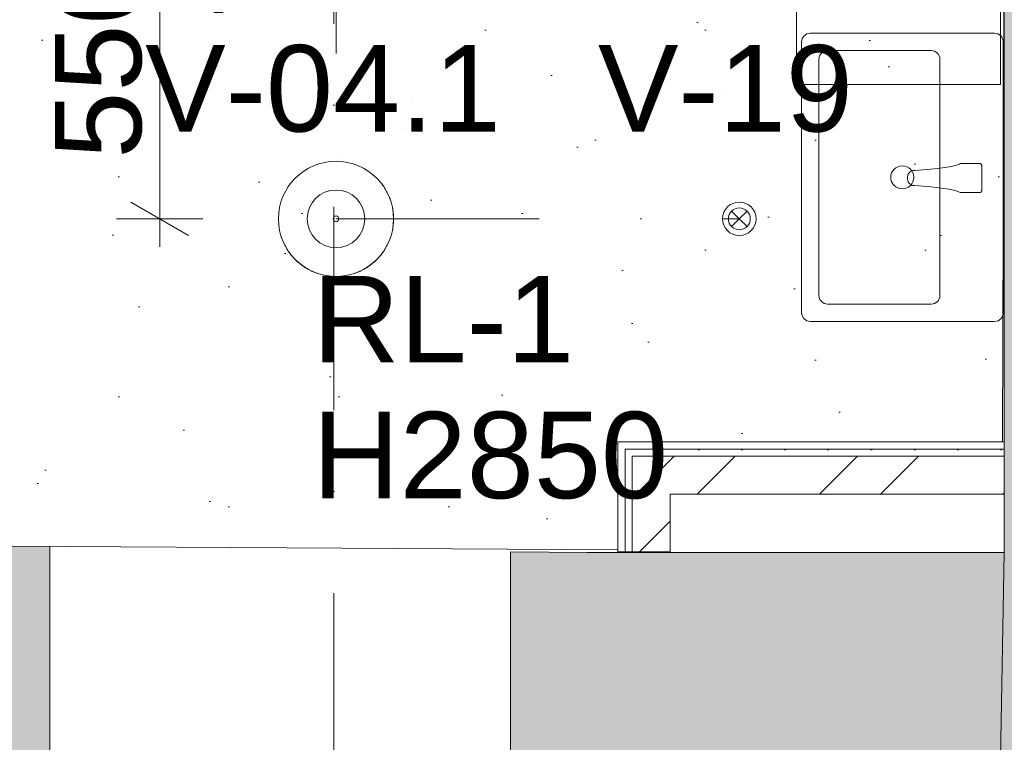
# Model space of a CAD drawing. Header units: millimetres. Extents: x -2532 to 181134, y -4151 to 53885.
# Tile 75 of 165: x 7146 to 8856, y 18393 to 19647. Entities that reach past the tile are written whole.
import ezdxf
from ezdxf.enums import TextEntityAlignment as Align

# ---------------------------------------------------------------- set-up
doc = ezdxf.new("R2010")
doc.units = ezdxf.units.MM
doc.header["$MEASUREMENT"] = 0
for name, pattern in [('Dashed', [564.444447, 282.222223, -282.222223]), ('Dot & Dashed', [670.277762, 352.777767, -176.388884, 0, -141.111112]), ('Wipeout_Contour', [1000, 0, -1000])]:
    doc.linetypes.add(name, pattern=pattern)
for name, color, linetype, lineweight in [('AR - Mööbel_Pen_No__4', 8, 'Continuous', 13), ('AR - Sanitaarseadmed_Pen_No__2', 8, 'Continuous', 13), ('AR - Sanitaarseadmed_Pen_No__75', 8, 'Continuous', 13), ('AR - Seinad SS.ol_Pen_No__221', 252, 'Continuous', 13), ('AR - Seinad VS_Pen_No__221', 252, 'Continuous', 13), ('AR - Teljed_Pen_No__4', 8, 'Continuous', 13), ('AR - Vahelaed_Pen_No__221', 252, 'Continuous', 13), ('ARCHICAD Zone Stamps_Pen_No__6', 7, 'Continuous', 5), ('New_AR - Seinad SS 2_Pen_No__207', 5, 'Continuous', 13), ('New_AR - Seinad SS.ol_Pen_No__207', 5, 'Continuous', 13), ('New_ARCHICAD Door Markers_Pen_No__7', 7, 'Continuous', 13), ('New_ARCHICAD Doors_Pen_No__207', 5, 'Continuous', 13), ('New_SA - ripplaed_Pen_No__207', 5, 'Continuous', 9), ('SA - ripplaed_Pen_No__211', 214, 'Continuous', 15), ('SA - tähistused - valgustus_Pen_No__105', 30, 'Continuous', 5), ('SA - valgustid_Pen_No__105', 30, 'Continuous', 5)]:
    doc.layers.add(name, color=color, linetype=linetype, lineweight=lineweight)
for name, color, linetype in [('AR - Sanitaarseadmed', 7, 'Continuous'), ('AR - Seinad SS.ol', 7, 'Continuous'), ('AR - Seinad VS', 7, 'Continuous'), ('AR - Teljed', 7, 'Continuous'), ('AR - Vahelaed', 7, 'Continuous'), ('New_AR - Seinad SS 2', 7, 'Continuous'), ('New_ARCHICAD Door Markers', 7, 'Continuous'), ('New_SA - ripplaed', 7, 'Continuous'), ('SA - ripplaed', 7, 'Continuous'), ('SA - tähistused - valgustus', 7, 'Continuous'), ('SA - valgustid', 7, 'Continuous'), ('Tsoonid - Neto', 7, 'Continuous')]:
    doc.layers.add(name, color=color, linetype=linetype)
doc.styles.add('GENERATED_STYLE_1', font='txt')
doc.styles.add('GENERATED_STYLE_2', font='txt')
doc.styles.add('GENERATED_STYLE_3', font='txt')
doc.dimstyles.new('GENERATED_STYLE__1', dxfattribs={"dimtxt": 150, "dimasz": 76, "dimexe": 0.18, "dimexo": 0.0625, "dimgap": 0.09, "dimtad": 1, "dimdec": 0, "dimzin": 0, "dimdsep": 46, "dimtxsty": 'GENERATED_STYLE_3', "dimblk": 'ARROWHEAD_2', "dimblk1": 'ARROWHEAD_2', "dimblk2": 'ARROWHEAD_2', "dimcen": 0.09, "dimse1": 1, "dimse2": 1, "dimclrd": 256, "dimclre": 256, "dimclrt": 256, "dimadec": 0, "dimazin": 0, "dimtfac": 1, "dimtdec": 4, "dimtmove": 0, "dimatfit": 3, "dimfxl": 0, "dimtolj": 1, "dimtzin": 0, "dimarcsym": 0})
doc.dimstyles.new('GENERATED_STYLE__2', dxfattribs={"dimtxt": 150, "dimasz": 76, "dimexe": 0.18, "dimexo": 0.0625, "dimgap": 0.09, "dimtad": 1, "dimtih": 1, "dimtoh": 1, "dimdec": 0, "dimzin": 0, "dimdsep": 46, "dimtxsty": 'GENERATED_STYLE_3', "dimblk": 'ARROWHEAD_2', "dimblk1": 'ARROWHEAD_2', "dimblk2": 'ARROWHEAD_2', "dimcen": 0.09, "dimse1": 1, "dimse2": 1, "dimclrd": 256, "dimclre": 256, "dimclrt": 256, "dimadec": 0, "dimazin": 0, "dimtfac": 1, "dimtdec": 4, "dimtmove": 0, "dimatfit": 3, "dimfxl": 0, "dimtolj": 1, "dimtzin": 0, "dimarcsym": 0})
pattern_1 = [(0, (0, 0), (0, 75), [0, -75])]
pattern_2 = [(45, (0, 0), (-159.099, 159.099), []), (45, (-53.03, 53.03), (-159.099, 159.099), [])]

# ---------------------------------------------------------------- blocks, each defined once
blk = doc.blocks.new('wc_138_8_1', base_point=(7803.1, 19929.7))
at = {"layer": 'ARCHICAD Zone Stamps_Pen_No__6', "insert": (7302.2, 19895.6), "char_height": 200, "attachment_point": 1, "style": 'GENERATED_STYLE_1'}
blk.add_mtext('\\A1;{\\pql;\\pt0,600;\\fArial Baltic|b0|i0|c186|p34;3,6\\fArial Baltic|b0|i0|c186|p34;\\A1{\\H.66x;\\S^  ;}\\fArial Baltic|b0|i0|c186|p34;\\fArial Baltic|b0|i0|c186|p34;\\A1{\\H.66x;\\S^  ;}}', dxfattribs=at)
at = {"layer": 'ARCHICAD Zone Stamps_Pen_No__6'}
for tag, style, p in [('DUMMY_849', 'GENERATED_STYLE_1', (7631.4, 20569.9)), ('ROOM_NAME', 'GENERATED_STYLE_1', (7302.2, 20524.2)), ('DUMMY_850', 'GENERATED_STYLE_2', (7757.5, 20255.6)), ('ROOM_NUMBER', 'GENERATED_STYLE_2', (7302.2, 20209.9)), ('DUMMY_851', 'GENERATED_STYLE_1', (7302.2, 19941.3))]:
    blk.add_attdef(tag, text='', height=200, dxfattribs=dict(at, style=style)).set_placement(p, align=Align.TOP_LEFT)
blk = doc.blocks.new('Slab_5_1', base_point=(1193.5, 7176.6))
at = {"layer": 'AR - Vahelaed_Pen_No__221', "linetype": 'Continuous', "flags": 128}
blk.add_lwpolyline([(15778.2, 21156.9, 0.331533), (13823.4, 18922.3), (13795.2, 18606.1), (13790.9, 18007.3), (8842.5, 18007.3), (8855.6, 18722.1), (8855.6, 20011), (8285.6, 20011), (8285.6, 21611), (4641.9, 21611), (4596.4, 18761.5), (5187.9, 18761.5), (5187.9, 16651.1), (4562.7, 16651.1), (4565, 16794.6), (1734.2, 16805.9), (1588.2, 14266.2), (1552.7, 13646.2)], format="xyb", dxfattribs=at)
blk = doc.blocks.new('Slab_52_1', base_point=(7114, 21612.3))
at = {"layer": 'New_SA - ripplaed_Pen_No__207', "linetype": 'Continuous'}
h = blk.add_hatch(dxfattribs=at)
h.set_pattern_fill('Carpet_0001', color=256, style=0, pattern_type=2)
h.set_pattern_definition([(45, (0, 600), (-190.9188, 190.9188), [0, -180, 0, -270]), (110, (600, 600), (253.717, 92.3454), [0, -132, 0, -228])])
h.paths.add_polyline_path([(7114, 21612.3), (7130.2, 18733), (8184.6, 18726.4), (8184.6, 18914.1), (8852.6, 18914.1), (8855.6, 19851), (8125.6, 19851), (8125.6, 21611.1)])
at = {"layer": 'New_SA - ripplaed_Pen_No__207', "linetype": 'Continuous', "flags": 128}
blk.add_lwpolyline([(7114, 21612.3), (7130.2, 18733), (8184.6, 18726.4), (8184.6, 18914.1), (8852.6, 18914.1), (8855.6, 19851), (8125.6, 19851), (8125.6, 21611.1)], close=True, dxfattribs=at)
blk = doc.blocks.new('Wall_27_1', base_point=(8795.4, 14462.7))
at = {"layer": 'AR - Seinad SS.ol_Pen_No__221', "linetype": 'Continuous'}
for points in [[(8122.5, 18007.1), (8842.5, 18007.1), (8132, 18722.1)], [(8852, 18722.1), (8132, 18722.1), (8842.5, 18007.1)]]:
    blk.add_hatch(color=256, dxfattribs=at).paths.add_polyline_path(points)
at = {"layer": 'AR - Seinad SS.ol_Pen_No__221', "linetype": 'Continuous', "flags": 128}
blk.add_lwpolyline([(8132, 18722.1), (8132, 18722)], dxfattribs=at)
at = {"layer": 'AR - Seinad VS_Pen_No__221', "linetype": 'Continuous', "flags": 128}
blk.add_lwpolyline([(8132, 18722.1), (8852, 18722.1)], dxfattribs=at)
blk = doc.blocks.new('Wall_30_1', base_point=(9605.6, 22361))
at = {"layer": 'AR - Seinad VS_Pen_No__221', "linetype": 'Continuous'}
for points in [[(8855.6, 21611), (8855.6, 18607.3), (9605.6, 18607.3), (9605.6, 21611)], [(9605.6, 18607.3), (8855.6, 18607.3), (8855.6, 18007.3)]]:
    blk.add_hatch(color=256, dxfattribs=at).paths.add_polyline_path(points)
at = {"layer": 'AR - Seinad VS_Pen_No__221', "linetype": 'Continuous', "flags": 128}
blk.add_lwpolyline([(8855.6, 21611), (8855.6, 18722.1)], dxfattribs=at)
blk = doc.blocks.new('Wall_115_1', base_point=(9605.6, 18722.1))
at = {"layer": 'AR - Seinad VS_Pen_No__221', "linetype": 'Continuous'}
blk.add_hatch(color=256, dxfattribs=at).paths.add_polyline_path([(8842.5, 18007.1), (8855.6, 18007.1), (8855.6, 18722.1), (8852, 18722.1)])
at = {"layer": 'AR - Seinad VS_Pen_No__221', "linetype": 'Continuous', "flags": 128}
for points in [[(8855.6, 18722.1), (8852, 18722.1)], [(8842.5, 18007.1), (8855.6, 18007.1)]]:
    blk.add_lwpolyline(points, dxfattribs=at)
blk = doc.blocks.new('Wall_301_1', base_point=(8855.6, 18823.1))
at = {"linetype": 'Wipeout_Contour', "ltscale": 82973.854611}
blk.add_wipeout([(8197.6, 18901.1), (8855.6, 18901.1), (8855.6, 18914.1), (8197.6, 18914.1)], dxfattribs=at).dxf.layer = 'New_AR - Seinad SS 2'
at = {"layer": 'New_AR - Seinad SS 2_Pen_No__207', "linetype": 'Continuous'}
h = blk.add_hatch(dxfattribs=at)
h.set_pattern_fill('Gypsum_0001', color=256, style=0, pattern_type=2)
h.set_pattern_definition(pattern_1)
h.paths.add_polyline_path([(8197.6, 18901.1), (8855.6, 18901.1), (8855.6, 18914.1), (8197.6, 18914.1)])
at = {"linetype": 'Wipeout_Contour', "ltscale": 61825.7972}
blk.add_wipeout([(8197.6, 18914.1), (8184.6, 18914.1), (8197.6, 18901.1)], dxfattribs=at).dxf.layer = 'New_AR - Seinad SS 2'
at = {"linetype": 'Wipeout_Contour', "ltscale": 82937.838465}
blk.add_wipeout([(8209.6, 18889.1), (8855.6, 18889.1), (8855.6, 18901.1), (8209.6, 18901.1)], dxfattribs=at).dxf.layer = 'New_AR - Seinad SS 2'
at = {"layer": 'New_AR - Seinad SS 2_Pen_No__207', "linetype": 'Continuous'}
h = blk.add_hatch(dxfattribs=at)
h.set_pattern_fill('Gypsum_0001', color=256, style=0, pattern_type=2)
h.set_pattern_definition(pattern_1)
h.paths.add_polyline_path([(8197.6, 18914.1), (8184.6, 18914.1), (8197.6, 18901.1)])
h = blk.add_hatch(dxfattribs=at)
h.set_pattern_fill('Gypsum_0001', color=256, style=0, pattern_type=2)
h.set_pattern_definition(pattern_1)
h.paths.add_polyline_path([(8209.6, 18889.1), (8855.6, 18889.1), (8855.6, 18901.1), (8209.6, 18901.1)])
at = {"layer": 'New_AR - Seinad SS 2_Pen_No__207', "linetype": 'Continuous', "flags": 128}
for points in [[(8855.6, 18914.1), (8184.6, 18914.1)], [(8855.6, 18914.1), (8855.6, 18901.1)]]:
    blk.add_lwpolyline(points, dxfattribs=at)
at = {"linetype": 'Wipeout_Contour', "ltscale": 61805.657922}
blk.add_wipeout([(8209.6, 18901.1), (8197.6, 18901.1), (8209.6, 18889.1)], dxfattribs=at).dxf.layer = 'New_AR - Seinad SS 2'
at = {"linetype": 'Wipeout_Contour', "ltscale": 82848.584475}
blk.add_wipeout([(8275.6, 18823.1), (8855.6, 18823.1), (8855.6, 18889.1), (8275.6, 18889.1)], dxfattribs=at).dxf.layer = 'New_AR - Seinad SS 2'
at = {"layer": 'New_AR - Seinad SS 2_Pen_No__207', "linetype": 'Continuous'}
h = blk.add_hatch(dxfattribs=at)
h.set_pattern_fill('Gypsum_0001', color=256, style=0, pattern_type=2)
h.set_pattern_definition(pattern_1)
h.paths.add_polyline_path([(8209.6, 18901.1), (8197.6, 18901.1), (8209.6, 18889.1)])
h = blk.add_hatch(dxfattribs=at)
h.set_pattern_fill('Steel_0001', color=256, style=0, pattern_type=2)
h.set_pattern_definition(pattern_2)
h.paths.add_polyline_path([(8275.6, 18823.1), (8855.6, 18823.1), (8855.6, 18889.1), (8275.6, 18889.1)])
for p, q in [((8209.6, 18901.1), (8197.6, 18901.1)), ((8855.6, 18901.1), (8209.6, 18901.1))]:
    blk.add_line(p, q, dxfattribs=at)
at = {"layer": 'New_AR - Seinad SS 2_Pen_No__207', "linetype": 'Continuous', "flags": 128}
for points in [[(8855.6, 18901.1), (8855.6, 18889.1)], [(8855.6, 18889.1), (8855.6, 18823.1)]]:
    blk.add_lwpolyline(points, dxfattribs=at)
at = {"linetype": 'Wipeout_Contour', "ltscale": 61808.180656}
blk.add_wipeout([(8184.6, 18901.1), (8197.6, 18901.1), (8184.6, 18914.1)], dxfattribs=at).dxf.layer = 'New_AR - Seinad SS 2'
at = {"linetype": 'Wipeout_Contour', "ltscale": 61780.779012}
blk.add_wipeout([(8275.6, 18889.1), (8209.6, 18889.1), (8275.6, 18823.1)], dxfattribs=at).dxf.layer = 'New_AR - Seinad SS 2'
at = {"layer": 'New_AR - Seinad SS 2_Pen_No__207', "linetype": 'Continuous'}
h = blk.add_hatch(dxfattribs=at)
h.set_pattern_fill('Gypsum_0001', color=256, style=0, pattern_type=2)
h.set_pattern_definition(pattern_1)
h.paths.add_polyline_path([(8184.6, 18901.1), (8197.6, 18901.1), (8184.6, 18914.1)])
h = blk.add_hatch(dxfattribs=at)
h.set_pattern_fill('Steel_0001', color=256, style=0, pattern_type=2)
h.set_pattern_definition(pattern_2)
h.paths.add_polyline_path([(8275.6, 18889.1), (8209.6, 18889.1), (8275.6, 18823.1)])
for p, q in [((8275.6, 18889.1), (8209.6, 18889.1)), ((8855.6, 18889.1), (8275.6, 18889.1))]:
    blk.add_line(p, q, dxfattribs=at)
at = {"layer": 'New_AR - Seinad SS 2_Pen_No__207', "linetype": 'Continuous', "flags": 128}
for points in [[(8184.6, 18914.1), (8184.6, 18901.1)], [(8275.6, 18823.1), (8855.6, 18823.1)]]:
    blk.add_lwpolyline(points, dxfattribs=at)
at = {"linetype": 'Wipeout_Contour', "ltscale": 61789.352566}
blk.add_wipeout([(8209.6, 18889.1), (8197.6, 18901.1), (8197.6, 18889.1)], dxfattribs=at).dxf.layer = 'New_AR - Seinad SS 2'
at = {"layer": 'New_AR - Seinad SS 2_Pen_No__207', "linetype": 'Continuous'}
h = blk.add_hatch(dxfattribs=at)
h.set_pattern_fill('Gypsum_0001', color=256, style=0, pattern_type=2)
h.set_pattern_definition(pattern_1)
h.paths.add_polyline_path([(8209.6, 18889.1), (8197.6, 18901.1), (8197.6, 18889.1)])
at = {"linetype": 'Wipeout_Contour', "ltscale": 61693.353347}
blk.add_wipeout([(8275.6, 18823.1), (8209.6, 18889.1), (8209.6, 18823.1)], dxfattribs=at).dxf.layer = 'New_AR - Seinad SS 2'
at = {"layer": 'New_AR - Seinad SS 2_Pen_No__207', "linetype": 'Continuous'}
h = blk.add_hatch(dxfattribs=at)
h.set_pattern_fill('Steel_0001', color=256, style=0, pattern_type=2)
h.set_pattern_definition(pattern_2)
h.paths.add_polyline_path([(8275.6, 18823.1), (8209.6, 18889.1), (8209.6, 18823.1)])
blk.add_line((8209.6, 18889.1), (8209.6, 18823.1), dxfattribs=at)
blk = doc.blocks.new('Wall_302_1', base_point=(8275.6, 18823.1))
at = {"linetype": 'Wipeout_Contour', "ltscale": 82072.111903}
blk.add_wipeout([(8184.6, 18723), (8197.6, 18723), (8197.6, 18901.1), (8184.6, 18901.1)], dxfattribs=at).dxf.layer = 'New_AR - Seinad SS 2'
at = {"layer": 'New_AR - Seinad SS 2_Pen_No__207', "linetype": 'Continuous'}
h = blk.add_hatch(dxfattribs=at)
h.set_pattern_fill('Gypsum_0001', color=256, style=0, pattern_type=2)
h.set_pattern_definition(pattern_1)
h.paths.add_polyline_path([(8184.6, 18723), (8197.6, 18723), (8197.6, 18901.1), (8184.6, 18901.1)])
at = {"layer": 'New_AR - Seinad SS 2_Pen_No__207', "linetype": 'Continuous', "flags": 128}
blk.add_lwpolyline([(8184.6, 18901.1), (8184.6, 18723)], dxfattribs=at)
at = {"linetype": 'Wipeout_Contour', "ltscale": 82070.070943}
blk.add_wipeout([(8197.6, 18889.1), (8197.6, 18723), (8209.6, 18723), (8209.6, 18889.1)], dxfattribs=at).dxf.layer = 'New_AR - Seinad SS 2'
at = {"layer": 'New_AR - Seinad SS 2_Pen_No__207', "linetype": 'Continuous'}
h = blk.add_hatch(dxfattribs=at)
h.set_pattern_fill('Gypsum_0001', color=256, style=0, pattern_type=2)
h.set_pattern_definition(pattern_1)
h.paths.add_polyline_path([(8197.6, 18889.1), (8197.6, 18723), (8209.6, 18723), (8209.6, 18889.1)])
for p, q in [((8197.6, 18901.1), (8197.6, 18889.1)), ((8197.6, 18889.1), (8197.6, 18723))]:
    blk.add_line(p, q, dxfattribs=at)
at = {"layer": 'New_AR - Seinad SS 2_Pen_No__207', "linetype": 'Continuous', "flags": 128}
blk.add_lwpolyline([(8184.6, 18723), (8197.6, 18723)], dxfattribs=at)
at = {"linetype": 'Wipeout_Contour', "ltscale": 82011.707978}
blk.add_wipeout([(8209.6, 18823.1), (8209.6, 18723), (8275.6, 18723), (8275.6, 18823.1)], dxfattribs=at).dxf.layer = 'New_AR - Seinad SS 2'
at = {"layer": 'New_AR - Seinad SS 2_Pen_No__207', "linetype": 'Continuous'}
h = blk.add_hatch(dxfattribs=at)
h.set_pattern_fill('Steel_0001', color=256, style=0, pattern_type=2)
h.set_pattern_definition(pattern_2)
h.paths.add_polyline_path([(8209.6, 18823.1), (8209.6, 18723), (8275.6, 18723), (8275.6, 18823.1)])
for p, q in [((8209.6, 18889.1), (8209.6, 18823.1)), ((8209.6, 18823.1), (8209.6, 18723))]:
    blk.add_line(p, q, dxfattribs=at)
at = {"layer": 'New_AR - Seinad SS 2_Pen_No__207', "linetype": 'Continuous', "flags": 128}
for points in [[(8275.6, 18723), (8275.6, 18823.1)], [(8197.6, 18723), (8209.6, 18723)], [(8209.6, 18723), (8275.6, 18723)]]:
    blk.add_lwpolyline(points, dxfattribs=at)
blk = doc.blocks.new('Standard grid marker_5')
at = {"layer": 'AR - Teljed_Pen_No__4', "linetype": 'Dot & Dashed'}
blk.add_line((1000, 0), (22784, 0), dxfattribs=at)
at = {"layer": 'AR - Teljed_Pen_No__4', "style": 'GENERATED_STYLE_1'}
blk.add_attdef('AC_MarkerText_1', text='', height=250, rotation=270, dxfattribs=at).set_placement((-300, 12.1), align=Align.MIDDLE_CENTER)
blk = doc.blocks.new('Basin 22_2')
at = {"layer": 'AR - Sanitaarseadmed_Pen_No__75', "linetype": 'Continuous'}
for p, q in [((-235, 0), (235, 0)), ((-250, -335), (-250, -15)), ((250, -15), (250, -335)), ((-205, -110), (205, -110)), ((-220, -305), (-220, -125)), ((220, -125), (220, -305)), ((205, -320), (-205, -320)), ((235, -350), (-235, -350))]:
    blk.add_line(p, q, dxfattribs=at)
blk.add_circle((0, -175.4), 20, dxfattribs=at)
for centre, start, end in [((-235, -15), 90, 180), ((235, -15), 0, 90), ((-205, -125), 90, 180), ((205, -125), 0, 90), ((-205, -305), 180, 270), ((205, -305), 270, 0), ((-235, -335), 180, 270), ((235, -335), 270, 0)]:
    blk.add_arc(centre, 15, start, end, dxfattribs=at)
blk = doc.blocks.new('Tap 22')
at = {"layer": 'AR - Sanitaarseadmed_Pen_No__2', "linetype": 'Continuous'}
for p, q in [((-24.977, 17.26), (-25, 4.612)), ((-24.848, 17.918), (-24.977, 17.26)), ((-24.598, 18.5), (-24.848, 17.918)), ((-24.196, 19.031), (-24.598, 18.5)), ((-23.63, 19.507), (-24.196, 19.031)), ((-23.5, 19.598), (-23.63, 19.507)), ((-22.865, 19.862), (-23.5, 19.598)), ((-22.521, 19.954), (-22.865, 19.862)), ((-22, 20), (-22.521, 19.954)), ((22.521, 20), (-22, 20)), ((23.026, 19.819), (22.521, 20)), ((23.928, 19.298), (23.026, 19.819)), ((24.298, 18.928), (23.928, 19.298)), ((24.819, 18.026), (24.298, 18.928)), ((24.954, 17.521), (24.819, 18.026)), ((25, 5), (24.954, 17.521)), ((-25, 4.612), (-25, -14.468)), ((25, -14.468), (25, 5)), ((-25, -14.468), (-24.977, -17.26)), ((24.977, -17.26), (25, -15)), ((25, -15), (25, -14.468)), ((-24.977, -17.26), (-24.887, -17.774)), ((-24.887, -17.774), (-21.923, -24.745)), ((-21.923, -24.745), (-19.325, -36.635)), ((19.325, -36.635), (21.96, -24.576)), ((21.96, -24.576), (24.954, -17.521)), ((24.954, -17.521), (24.977, -17.26)), ((-19.325, -36.635), (-17.729, -47.855)), ((-17.729, -47.855), (-16.179, -61.633)), ((15.589, -67.723), (17.402, -50.176)), ((17.402, -50.176), (19.325, -36.635)), ((-16.179, -61.633), (-13.264, -96.046)), ((13.193, -96.487), (15.589, -67.723)), ((-13.264, -96.046), (-12.976, -99.231)), ((-12.976, -99.231), (-12.375, -101.265)), ((-12.375, -101.265), (-11.405, -103.11)), ((11.405, -103.11), (12.398, -101.145)), ((12.398, -101.145), (12.969, -99.298)), ((12.969, -99.298), (12.993, -98.904)), ((12.993, -98.904), (13.193, -96.487)), ((-11.405, -103.11), (-10.088, -104.778)), ((-10.088, -104.778), (-8.5, -106.22)), ((-8.5, -106.22), (-6.585, -107.386)), ((-6.585, -107.386), (-5, -108.095)), ((-5, -108.095), (-2.274, -108.834)), ((-2.274, -108.834), (0, -109.022)), ((0, -109.022), (2.274, -108.834)), ((2.274, -108.834), (4.48, -108.31)), ((4.48, -108.31), (6.579, -107.435)), ((6.579, -107.435), (8.465, -106.218)), ((8.465, -106.218), (10.088, -104.778)), ((10.088, -104.778), (11.405, -103.11))]:
    blk.add_line(p, q, dxfattribs=at)
blk = doc.blocks.new('Stainless steel waste receptacle with self-closing lid PP0060x_80x')
at = {"layer": 'AR - Mööbel_Pen_No__4', "linetype": 'Continuous'}
for p, q in [((-177, 0), (-177, -304)), ((177, 0), (-177, 0)), ((177, -304), (177, 0)), ((-177, -304), (177, -304))]:
    blk.add_line(p, q, dxfattribs=at)
blk = doc.blocks.new('Recessed Spot 22')
at = {"layer": 'SA - valgustid_Pen_No__105', "linetype": 'Continuous'}
for q in [(-13.4, 13.4), (-13.4, -13.4), (13.4, 13.4), (13.4, -13.4)]:
    blk.add_line((0, 0), q, dxfattribs=at)
blk.add_circle((0, 0), 19, dxfattribs=at)
for start, end in [(0, 180), (180, 0)]:
    blk.add_arc((0, 0), 29, start, end, dxfattribs=at)
blk = doc.blocks.new('Pendant Lamp 22_2')
at = {"layer": 'SA - valgustid_Pen_No__105', "linetype": 'Continuous'}
for radius in [100, 50, 5]:
    blk.add_circle((0, 0), radius, dxfattribs=at)
at = {"layer": 'SA - valgustid_Pen_No__105', "linetype": 'Dashed'}
blk.add_circle((0, 0), 100, dxfattribs=at)
blk = doc.blocks.new('*D2175')
at = {"layer": 'SA - tähistused - valgustus_Pen_No__105', "linetype": 'Continuous'}
for p, q in [((8125.6, 19755.6), (8125.6, 19905.6)), ((8395.6, 19755.6), (8395.6, 19905.6)), ((8154.5, 19880.6), (8096.8, 19780.6)), ((8366.8, 19780.6), (8424.5, 19880.6)), ((8125.6, 19830.6), (8395.6, 19830.6)), ((8395.6, 19830.6), (8444.5, 19830.6))]:
    blk.add_line(p, q, dxfattribs=at)
at = {"layer": 'SA - tähistused - valgustus_Pen_No__105', "insert": (8424.5, 19860.6), "char_height": 150, "attachment_point": 7, "style": 'GENERATED_STYLE_3'}
blk.add_mtext('\\A1;{\\pql;\\fArial|b0|i0|c0|p34;270}', dxfattribs=at)
blk = doc.blocks.new('ARROWHEAD_2')
at = {"linetype": 'Continuous'}
for p, q in [((-0.378, -0.655), (0.378, 0.655)), ((0, 0), (-1, 0))]:
    blk.add_line(p, q, dxfattribs=at)
blk = doc.blocks.new('*D2176')
at = {"layer": 'SA - tähistused - valgustus_Pen_No__105', "linetype": 'Continuous'}
for p, q in [((7339.6, 19879.8), (7439.6, 19822.1)), ((7464.6, 19851), (7314.6, 19851)), ((7389.6, 19301.1), (7389.6, 19851)), ((7339.6, 19330), (7439.6, 19272.3)), ((7464.6, 19301.1), (7314.6, 19301.1)), ((7389.6, 19252.2), (7389.6, 19301.1))]:
    blk.add_line(p, q, dxfattribs=at)
at = {"layer": 'SA - tähistused - valgustus_Pen_No__105', "insert": (7359.6, 19405.3), "char_height": 150, "attachment_point": 7, "rotation": 90, "style": 'GENERATED_STYLE_3'}
blk.add_mtext('\\A1;{\\pql;\\fArial|b0|i0|c0|p34;550}', dxfattribs=at)
blk = doc.blocks.new('Label_23_1', base_point=(7985.1, 18763.7))
at = {"layer": 'SA - ripplaed_Pen_No__211', "char_height": 150, "attachment_point": 1, "style": 'GENERATED_STYLE_3'}
for s, insert in [('\\A1;{\\pql;\\pt0,211000;\\fArial|b0|i0|c0|p34;RL-1\\fArial|b0|i0|c0|p34;\\A1{\\H.66x;\\S^  ;}\\fArial|b0|i0|c0|p34;\\fArial|b0|i0|c0|p34;\\A1{\\H.66x;\\S^  ;}\\fArial|b0|i0|c0|p34; \\fArial|b0|i0|c0|p34;\\fArial|b0|i0|c0|p34;\\fArial|b0|i0|c0|p34;\\fArial|b0|i0|c0|p34;\\fArial|b0|i0|c0|p34;\\fArial|b0|i0|c0|p34;\\fArial|b0|i0|c0|p34;\\fArial|b0|i0|c0|p34;\\fArial|b0|i0|c0|p34;\\fArial|b0|i0|c0|p34;\\fArial|b0|i0|c0|p34;\\fArial|b0|i0|c0|p34;\\fArial|b0|i0|c0|p34;\\fArial|b0|i0|c0|p34;\\fArial|b0|i0|c0|p34;\\fArial|b0|i0|c0|p34;\\fArial|b0|i0|c0|p34;\\fArial|b0|i0|c0|p34;\\fArial|b0|i0|c0|p34;\\fArial|b0|i0|c0|p34;\\fArial|b0|i0|c0|p34;\\fArial|b0|i0|c0|p34;\\fArial|b0|i0|c0|p34;\\fArial|b0|i0|c0|p34;\\fArial|b0|i0|c0|p34;\\fArial|b0|i0|c0|p34;\\fArial|b0|i0|c0|p34;\\fArial|b0|i0|c0|p34;\\fArial|b0|i0|c0|p34;\\fArial|b0|i0|c0|p34;\\fArial|b0|i0|c0|p34;\\fArial|b0|i0|c0|p34;\\fArial|b0|i0|c0|p34;\\fArial|b0|i0|c0|p34;\\fArial|b0|i0|c0|p34;\\fArial|b0|i0|c0|p34;\\fArial|b0|i0|c0|p34;\\fArial|b0|i0|c0|p34;\\fArial|b0|i0|c0|p34;\\fArial|b0|i0|c0|p34;\\fArial|b0|i0|c0|p34;\\fArial|b0|i0|c0|p34;\\fArial|b0|i0|c0|p34;}', (7654.6, 19201.9)), ('\\A1;{\\pql;\\pt0,211000;\\fArial|b0|i0|c0|p34;H2850 \\fArial|b0|i0|c0|p34;\\A1{\\H.66x;\\S^  ;}\\fArial|b0|i0|c0|p34;\\fArial|b0|i0|c0|p34;\\A1{\\H.66x;\\S^  ;}\\fArial|b0|i0|c0|p34;\\fArial|b0|i0|c0|p34;\\fArial|b0|i0|c0|p34;\\fArial|b0|i0|c0|p34;\\fArial|b0|i0|c0|p34;\\fArial|b0|i0|c0|p34;\\fArial|b0|i0|c0|p34;\\fArial|b0|i0|c0|p34;\\fArial|b0|i0|c0|p34;\\fArial|b0|i0|c0|p34;\\fArial|b0|i0|c0|p34;\\fArial|b0|i0|c0|p34;\\fArial|b0|i0|c0|p34;\\fArial|b0|i0|c0|p34;\\fArial|b0|i0|c0|p34;\\fArial|b0|i0|c0|p34;\\fArial|b0|i0|c0|p34;\\fArial|b0|i0|c0|p34;\\fArial|b0|i0|c0|p34;\\fArial|b0|i0|c0|p34;\\fArial|b0|i0|c0|p34;\\fArial|b0|i0|c0|p34;\\fArial|b0|i0|c0|p34;\\fArial|b0|i0|c0|p34;\\fArial|b0|i0|c0|p34;\\fArial|b0|i0|c0|p34;\\fArial|b0|i0|c0|p34;\\fArial|b0|i0|c0|p34;\\fArial|b0|i0|c0|p34;\\fArial|b0|i0|c0|p34;\\fArial|b0|i0|c0|p34;\\fArial|b0|i0|c0|p34;\\fArial|b0|i0|c0|p34;\\fArial|b0|i0|c0|p34;\\fArial|b0|i0|c0|p34;\\fArial|b0|i0|c0|p34;\\fArial|b0|i0|c0|p34;\\fArial|b0|i0|c0|p34;\\fArial|b0|i0|c0|p34;\\fArial|b0|i0|c0|p34;\\fArial|b0|i0|c0|p34;\\fArial|b0|i0|c0|p34;\\fArial|b0|i0|c0|p34;\\fArial|b0|i0|c0|p34;}', (7654.6, 18966.2))]:
    blk.add_mtext(s, dxfattribs=dict(at, insert=insert))
blk = doc.blocks.new('Label_129_1', base_point=(8395.6, 19301.1))
at = {"layer": 'SA - tähistused - valgustus_Pen_No__105', "insert": (8150.2, 19602.6), "char_height": 150, "attachment_point": 1, "style": 'GENERATED_STYLE_3'}
blk.add_mtext('\\A1;{\\pql;\\pt0,105000;\\fArial|b0|i0|c0|p34;V-19\\fArial|b0|i0|c0|p34;\\A1{\\H.66x;\\S^  ;}\\fArial|b0|i0|c0|p34;\\fArial|b0|i0|c0|p34;\\A1{\\H.66x;\\S^  ;}\\fArial|b0|i0|c0|p34; \\fArial|b0|i0|c0|p34;\\fArial|b0|i0|c0|p34;\\fArial|b0|i0|c0|p34;\\fArial|b0|i0|c0|p34;\\fArial|b0|i0|c0|p34;\\fArial|b0|i0|c0|p34;\\fArial|b0|i0|c0|p34;\\fArial|b0|i0|c0|p34;\\fArial|b0|i0|c0|p34;\\fArial|b0|i0|c0|p34;\\fArial|b0|i0|c0|p34;\\fArial|b0|i0|c0|p34;\\fArial|b0|i0|c0|p34;\\fArial|b0|i0|c0|p34;\\fArial|b0|i0|c0|p34;\\fArial|b0|i0|c0|p34;\\fArial|b0|i0|c0|p34;\\fArial|b0|i0|c0|p34;\\fArial|b0|i0|c0|p34;\\fArial|b0|i0|c0|p34;\\fArial|b0|i0|c0|p34;\\fArial|b0|i0|c0|p34;\\fArial|b0|i0|c0|p34;\\fArial|b0|i0|c0|p34;\\fArial|b0|i0|c0|p34;\\fArial|b0|i0|c0|p34;\\fArial|b0|i0|c0|p34;\\fArial|b0|i0|c0|p34;\\fArial|b0|i0|c0|p34;\\fArial|b0|i0|c0|p34;\\fArial|b0|i0|c0|p34;\\fArial|b0|i0|c0|p34;\\fArial|b0|i0|c0|p34;\\fArial|b0|i0|c0|p34;\\fArial|b0|i0|c0|p34;\\fArial|b0|i0|c0|p34;\\fArial|b0|i0|c0|p34;\\fArial|b0|i0|c0|p34;\\fArial|b0|i0|c0|p34;\\fArial|b0|i0|c0|p34;\\fArial|b0|i0|c0|p34;\\fArial|b0|i0|c0|p34;\\fArial|b0|i0|c0|p34;}', dxfattribs=at)
blk = doc.blocks.new('Label_130_1', base_point=(7695.5, 19301.1))
at = {"layer": 'SA - tähistused - valgustus_Pen_No__105', "insert": (7364.3, 19602.6), "char_height": 150, "attachment_point": 1, "style": 'GENERATED_STYLE_3'}
blk.add_mtext('\\A1;{\\pql;\\pt0,105000;\\fArial|b0|i0|c0|p34;V-04.1\\fArial|b0|i0|c0|p34;\\A1{\\H.66x;\\S^  ;}\\fArial|b0|i0|c0|p34;\\fArial|b0|i0|c0|p34;\\A1{\\H.66x;\\S^  ;}\\fArial|b0|i0|c0|p34; \\fArial|b0|i0|c0|p34;\\fArial|b0|i0|c0|p34;\\fArial|b0|i0|c0|p34;\\fArial|b0|i0|c0|p34;\\fArial|b0|i0|c0|p34;\\fArial|b0|i0|c0|p34;\\fArial|b0|i0|c0|p34;\\fArial|b0|i0|c0|p34;\\fArial|b0|i0|c0|p34;\\fArial|b0|i0|c0|p34;\\fArial|b0|i0|c0|p34;\\fArial|b0|i0|c0|p34;\\fArial|b0|i0|c0|p34;\\fArial|b0|i0|c0|p34;\\fArial|b0|i0|c0|p34;\\fArial|b0|i0|c0|p34;\\fArial|b0|i0|c0|p34;\\fArial|b0|i0|c0|p34;\\fArial|b0|i0|c0|p34;\\fArial|b0|i0|c0|p34;\\fArial|b0|i0|c0|p34;\\fArial|b0|i0|c0|p34;\\fArial|b0|i0|c0|p34;\\fArial|b0|i0|c0|p34;\\fArial|b0|i0|c0|p34;\\fArial|b0|i0|c0|p34;\\fArial|b0|i0|c0|p34;\\fArial|b0|i0|c0|p34;\\fArial|b0|i0|c0|p34;\\fArial|b0|i0|c0|p34;\\fArial|b0|i0|c0|p34;\\fArial|b0|i0|c0|p34;\\fArial|b0|i0|c0|p34;\\fArial|b0|i0|c0|p34;\\fArial|b0|i0|c0|p34;\\fArial|b0|i0|c0|p34;\\fArial|b0|i0|c0|p34;\\fArial|b0|i0|c0|p34;\\fArial|b0|i0|c0|p34;\\fArial|b0|i0|c0|p34;\\fArial|b0|i0|c0|p34;\\fArial|b0|i0|c0|p34;\\fArial|b0|i0|c0|p34;}', dxfattribs=at)
blk = doc.blocks.new('D Marker 22[55]_1', base_point=(7598.6, 18727.8))
at = {"layer": 'New_ARCHICAD Door Markers_Pen_No__7', "style": 'GENERATED_STYLE_1'}
blk.add_attdef('AC_WIDO_ID', text='', height=150, dxfattribs=at).set_placement((7251, 18053.5), align=Align.BOTTOM_LEFT)
blk = doc.blocks.new('Door 22[57]_1')
at = {"layer": 'New_ARCHICAD Doors_Pen_No__207', "linetype": 'Continuous'}
for p, q in [((7198.6, 18323.1), (7198.6, 18732.3)), ((7998.6, 18323.1), (7998.6, 18723.4)), ((7198.6, 18323.1), (7240.6, 18323.1)), ((7198.6, 18231.1), (7198.6, 18323.1)), ((7198.6, 18231.1), (7198.6, 18323.1)), ((7198.6, 18231.1), (7198.6, 18323.1)), ((7240.6, 18323.1), (7240.6, 18231.1)), ((7956.6, 18231.1), (7956.6, 18323.1)), ((7956.6, 18323.1), (7998.6, 18323.1)), ((7998.6, 18323.1), (7998.6, 18231.1)), ((7998.6, 18231.1), (7998.6, 18323.1)), ((7998.6, 18231.1), (7998.6, 18323.1)), ((7198.6, 18231.1), (7161.6, 18231.1)), ((7198.6, 18231.1), (7161.6, 18231.1)), ((7240.6, 18231.1), (7198.6, 18231.1)), ((7998.6, 18231.1), (7956.6, 18231.1)), ((7956.6, 18231.1), (7956.6, 17515.1)), ((7998.6, 18231.1), (8035.6, 18231.1)), ((7998.6, 18231.1), (8035.6, 18231.1))]:
    blk.add_line(p, q, dxfattribs=at)
blk.add_arc((7956.6, 18231.1), 716, 180, 270, dxfattribs=at)
at = {"layer": 'New_ARCHICAD Door Markers'}
ref = blk.add_blockref('D Marker 22[55]_1', (7598.6, 18727.8), dxfattribs=at)
ref.add_attrib('AC_WIDO_ID', 'SU-138', dxfattribs={"layer": 'New_ARCHICAD Door Markers_Pen_No__7', "color": 7, "height": 150, "style": 'GENERATED_STYLE_1'}).set_placement((7251, 18053.5), align=Align.BOTTOM_LEFT)
blk = doc.blocks.new('Wall_366_1', base_point=(4587.9, 18231.1))
at = {"layer": 'AR - Seinad SS.ol_Pen_No__221', "linetype": 'Continuous'}
for points in [[(6347.9, 18231.1), (7198.6, 18231.1), (7198.6, 18241.1), (7198.6, 18356.1), (7198.6, 18732.3), (6347.9, 18741.7), (6347.9, 18323.1)], [(7998.6, 18723.4), (7998.6, 18323.1), (7998.6, 18231.1), (8125.4, 18231.1), (8132, 18722)]]:
    blk.add_hatch(color=256, dxfattribs=at).paths.add_polyline_path(points)
blk.add_line((7998.6, 18323.1), (7998.6, 18723.4), dxfattribs=at)
at = {"layer": 'AR - Seinad SS.ol_Pen_No__221', "linetype": 'Continuous', "flags": 128}
for points in [[(7198.6, 18732.3), (7130.2, 18733)], [(8132, 18722), (7998.6, 18723.4)]]:
    blk.add_lwpolyline(points, dxfattribs=at)
at = {"layer": 'New_AR - Seinad SS.ol_Pen_No__207', "linetype": 'Continuous', "flags": 128}
blk.add_lwpolyline([(7198.6, 18732.3), (7198.6, 18356.1)], dxfattribs=at)
at = {"layer": 'New_ARCHICAD Doors_Pen_No__207', "linetype": 'Continuous'}
blk.add_blockref('Door 22[57]_1', (0, 0), dxfattribs=at)

msp = doc.modelspace()

# ---------------------------------------------------------------- linework, layer by layer
at = {"layer": 'SA - tähistused - valgustus_Pen_No__105', "linetype": 'Dot & Dashed'}
msp.add_lwpolyline([(7695.5, 20611), (7695.5, 19301.1), (8395.6, 19301.1)], dxfattribs=at)

# ---------------------------------------------------------------- block references
at = {"layer": 'AR - Mööbel_Pen_No__4', "linetype": 'Continuous', "zscale": 1000}
msp.add_blockref('Stainless steel waste receptacle with self-closing lid PP0060x_80x', (8671.7, 19838), dxfattribs=at)
at = {"layer": 'AR - Sanitaarseadmed', "linetype": 'Continuous', "xscale": -1, "zscale": 1000, "rotation": 270}
msp.add_blockref('Basin 22_2', (8853.8, 19373.1), dxfattribs=at)
at = {"layer": 'AR - Sanitaarseadmed_Pen_No__2', "linetype": 'Continuous', "zscale": 1000, "rotation": 270}
msp.add_blockref('Tap 22', (8796.3, 19371.9), dxfattribs=at)
at = {"layer": 'AR - Seinad SS.ol'}
for name, p in [('Wall_366_1', (4587.9, 18231.1)), ('Wall_27_1', (8795.4, 14462.7))]:
    msp.add_blockref(name, p, dxfattribs=at)
at = {"layer": 'AR - Seinad VS'}
for name, p in [('Wall_30_1', (9605.6, 22361)), ('Wall_115_1', (9605.6, 18722.1))]:
    msp.add_blockref(name, p, dxfattribs=at)
at = {"layer": 'AR - Teljed', "linetype": 'Continuous', "zscale": 1000, "rotation": 90}
msp.add_blockref('Standard grid marker_5', (7691.5, -1471.7), dxfattribs=at)
at = {"layer": 'AR - Vahelaed', "linetype": 'Continuous'}
msp.add_blockref('Slab_5_1', (1193.5, 7176.6), dxfattribs=at)
at = {"layer": 'New_SA - ripplaed', "linetype": 'Continuous'}
msp.add_blockref('Slab_52_1', (7114, 21612.3), dxfattribs=at)
at = {"layer": 'SA - tähistused - valgustus', "linetype": 'Continuous'}
for name, p in [('Label_130_1', (7695.5, 19301.1)), ('Label_129_1', (8395.6, 19301.1))]:
    msp.add_blockref(name, p, dxfattribs=at)
at = {"layer": 'SA - valgustid', "linetype": 'Continuous', "zscale": 1000}
for name, p in [('Pendant Lamp 22_2', (7695.5, 19301.1)), ('Recessed Spot 22', (8395.6, 19301.1))]:
    msp.add_blockref(name, p, dxfattribs=at)
at = {"layer": 'Tsoonid - Neto', "linetype": 'Continuous'}
ref = msp.add_blockref('wc_138_8_1', (7803.1, 19929.7), dxfattribs=at)
ref.add_attrib('ROOM_NAME', 'wc', dxfattribs={"layer": 'ARCHICAD Zone Stamps_Pen_No__6', "color": 7, "height": 200, "style": 'GENERATED_STYLE_1'}).set_placement((7302.2, 20524.2), align=Align.TOP_LEFT)
ref.add_attrib('ROOM_NUMBER', '138', dxfattribs={"layer": 'ARCHICAD Zone Stamps_Pen_No__6', "color": 7, "height": 200, "style": 'GENERATED_STYLE_2'}).set_placement((7302.2, 20209.9), align=Align.TOP_LEFT)

# ---------------------------------------------------------------- dimensions: what is measured, and where the dimension line sits
at = {"layer": 'SA - tähistused - valgustus', "linetype": 'Continuous'}
dim = msp.add_linear_dim(base=(8395.6, 19830.6), p1=(8125.6, 21611), p2=(8395.6, 19301.1), dimstyle='GENERATED_STYLE__2', dxfattribs=at)
dim.commit()
dim.dimension.update_dxf_attribs({"geometry": '*D2175', "text_midpoint": (8600.3, 19935.6), "dimtype": 160})
dim = msp.add_linear_dim(base=(7389.6, 19851), p1=(7695.5, 19301.1), p2=(8125.6, 19851), angle=90, dimstyle='GENERATED_STYLE__1', dxfattribs=at)
dim.commit()
dim.dimension.update_dxf_attribs({"geometry": '*D2176', "text_midpoint": (7284.6, 19581.1), "dimtype": 160, "text_rotation": 90})

# ---------------------------------------------------------------- next in the draw order: block references
at = {"layer": 'New_AR - Seinad SS 2'}
msp.add_blockref('Wall_301_1', (8855.6, 18823.1), dxfattribs=at)

# ---------------------------------------------------------------- next in the draw order: block references
msp.add_blockref('Wall_302_1', (8275.6, 18823.1), dxfattribs=at)

# ---------------------------------------------------------------- next in the draw order: block references
at = {"layer": 'SA - ripplaed', "linetype": 'Continuous'}
msp.add_blockref('Label_23_1', (7985.1, 18763.7), dxfattribs=at)

doc.saveas('drawing.dxf')
